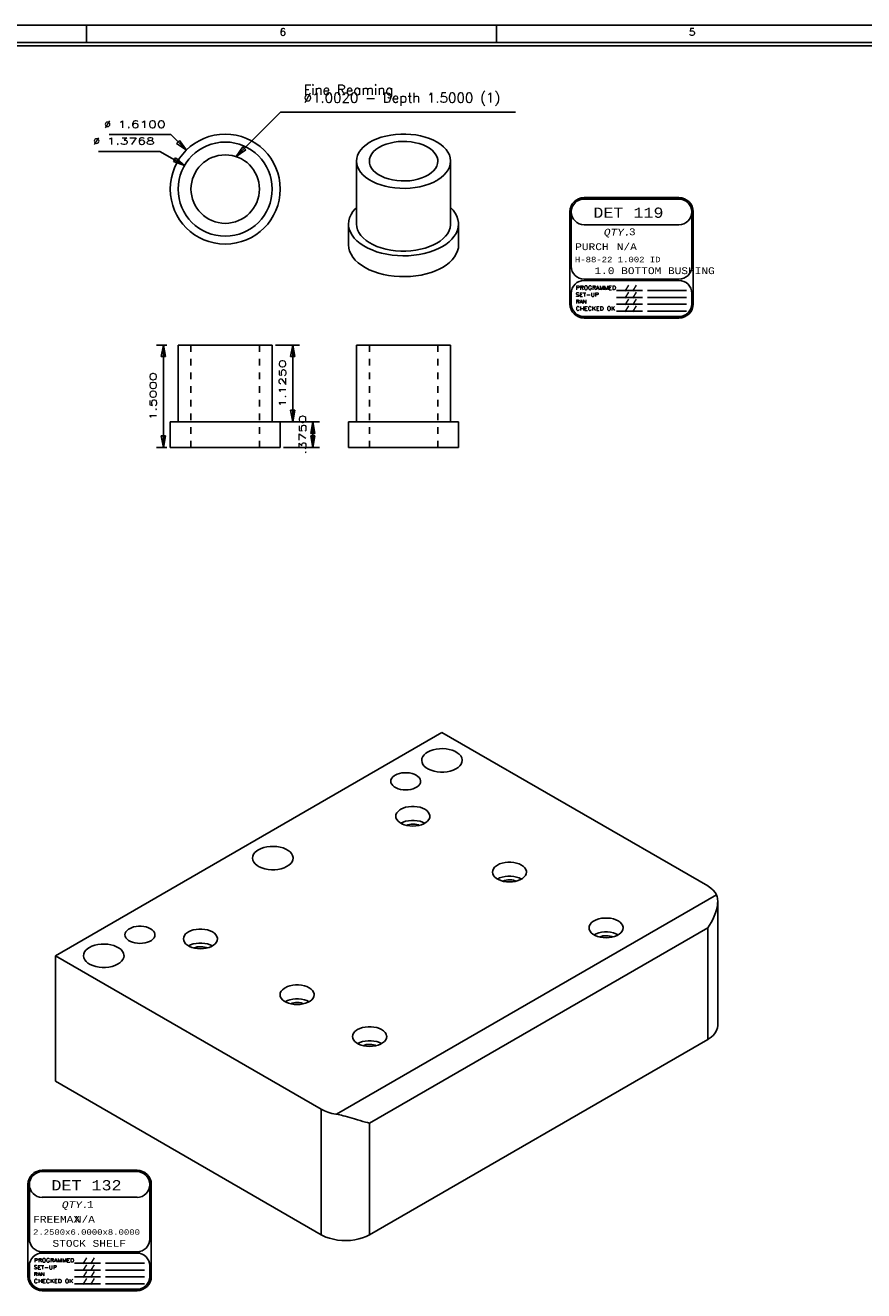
# Model space of a CAD drawing. Header units: inches. Extents: x 3 to 289, y 4 to 291.
# Tile 41 of 256: x 25 to 38, y 70 to 88. Entities that reach past the tile are written whole.
import ezdxf
from ezdxf.enums import TextEntityAlignment as Align

# ---------------------------------------------------------------- set-up
doc = ezdxf.new("R2010")
doc.units = ezdxf.units.IN
doc.header["$LTSCALE"] = 0.5
doc.header["$MEASUREMENT"] = 0
doc.linetypes.add('HIDDEN', pattern=[0.225, 0.15, -0.075])
for name, color, linetype in [('DIE', 7, 'Continuous'), ('MFB', 7, 'Continuous'), ('PLOTVIEW1', 7, 'Continuous')]:
    doc.layers.add(name, color=color, linetype=linetype)
doc.styles.add('VERO0-Simplex', font='simplex_.ttf')
doc.styles.add('VERO2-Courier New', font='cour.ttf')
doc.styles.add('VERO3-RomanS', font='romans__.ttf')
doc.styles.add('VERO5-RomanD', font='romand__.ttf')
doc.styles.add('VERO8-Courier New', font='couri.ttf')

# ---------------------------------------------------------------- blocks, each defined once
blk = doc.blocks.new('ArrowheadClosed')
at = {"color": 0}
for p, q in [((0, 0), (-1, 0.18)), ((-1, 0.18), (-1, -0.18)), ((-1, -0.18), (0, 0))]:
    blk.add_line(p, q, dxfattribs=at)

msp = doc.modelspace()

# ---------------------------------------------------------------- linework, layer by layer
at = {"layer": 'DIE', "color": 9, "linetype": 'Continuous'}
for p, q in [((30.367, 86.804), (30.426, 86.83)), ((30.426, 86.83), (30.489, 86.852)), ((30.489, 86.852), (30.556, 86.87)), ((30.556, 86.87), (30.627, 86.884)), ((30.627, 86.884), (30.699, 86.894)), ((30.699, 86.894), (30.773, 86.899)), ((30.773, 86.899), (30.847, 86.899)), ((30.847, 86.899), (30.921, 86.895)), ((30.921, 86.895), (30.993, 86.886)), ((30.993, 86.886), (31.064, 86.873)), ((31.064, 86.873), (31.131, 86.855)), ((31.131, 86.855), (31.195, 86.833)), ((31.195, 86.833), (31.255, 86.808)), ((30.162, 86.628), (30.189, 86.668)), ((30.189, 86.668), (30.224, 86.706)), ((30.224, 86.706), (30.266, 86.742)), ((30.266, 86.742), (30.313, 86.774)), ((30.313, 86.774), (30.367, 86.804)), ((30.349, 86.609), (30.377, 86.642)), ((30.377, 86.642), (30.411, 86.673)), ((30.411, 86.673), (30.451, 86.701)), ((30.451, 86.701), (30.461, 86.706)), ((30.461, 86.706), (30.508, 86.731)), ((30.508, 86.731), (30.56, 86.751)), ((30.56, 86.751), (30.617, 86.768)), ((30.617, 86.768), (30.676, 86.78)), ((30.676, 86.78), (30.738, 86.788)), ((30.738, 86.788), (30.801, 86.791)), ((30.801, 86.791), (30.865, 86.79)), ((30.865, 86.79), (30.927, 86.784)), ((30.927, 86.784), (30.988, 86.773)), ((30.988, 86.773), (31.045, 86.759)), ((31.045, 86.759), (31.1, 86.74)), ((31.1, 86.74), (31.149, 86.717)), ((31.149, 86.717), (31.194, 86.691)), ((31.194, 86.691), (31.232, 86.662)), ((31.232, 86.662), (31.264, 86.63)), ((31.255, 86.808), (31.309, 86.779)), ((31.309, 86.779), (31.358, 86.746)), ((31.358, 86.746), (31.4, 86.711)), ((31.4, 86.711), (31.436, 86.673)), ((31.436, 86.673), (31.464, 86.634)), ((31.464, 86.634), (31.485, 86.593)), ((30.126, 86.502), (30.13, 86.545)), ((30.126, 86.502), (30.126, 85.583)), ((30.129, 86.465), (30.126, 86.502)), ((30.14, 86.423), (30.129, 86.465)), ((30.13, 86.545), (30.142, 86.587)), ((30.142, 86.587), (30.162, 86.628)), ((30.314, 86.502), (30.318, 86.538)), ((30.317, 86.471), (30.314, 86.502)), ((30.328, 86.435), (30.317, 86.471)), ((30.318, 86.538), (30.33, 86.574)), ((30.33, 86.574), (30.349, 86.609)), ((31.264, 86.63), (31.288, 86.597)), ((31.288, 86.597), (31.305, 86.562)), ((31.312, 86.466), (31.3, 86.43)), ((31.305, 86.562), (31.314, 86.525)), ((31.316, 86.502), (31.312, 86.466)), ((31.314, 86.525), (31.316, 86.502)), ((31.485, 86.593), (31.498, 86.551)), ((31.499, 86.459), (31.487, 86.417)), ((31.498, 86.551), (31.503, 86.508)), ((31.503, 86.502), (31.499, 86.459)), ((31.503, 86.508), (31.503, 86.502)), ((31.503, 85.583), (31.503, 86.502)), ((30.159, 86.382), (30.14, 86.423)), ((30.185, 86.342), (30.159, 86.382)), ((30.219, 86.303), (30.185, 86.342)), ((30.259, 86.267), (30.219, 86.303)), ((30.306, 86.234), (30.259, 86.267)), ((30.346, 86.4), (30.328, 86.435)), ((30.372, 86.366), (30.346, 86.4)), ((30.405, 86.335), (30.372, 86.366)), ((30.445, 86.307), (30.405, 86.335)), ((30.49, 86.282), (30.445, 86.307)), ((30.541, 86.26), (30.49, 86.282)), ((31.132, 86.278), (31.081, 86.257)), ((31.179, 86.303), (31.132, 86.278)), ((31.219, 86.331), (31.179, 86.303)), ((31.253, 86.362), (31.219, 86.331)), ((31.28, 86.395), (31.253, 86.362)), ((31.3, 86.43), (31.28, 86.395)), ((31.406, 86.298), (31.364, 86.262)), ((31.44, 86.336), (31.406, 86.298)), ((31.468, 86.376), (31.44, 86.336)), ((31.487, 86.417), (31.468, 86.376)), ((30.359, 86.204), (30.306, 86.234)), ((30.417, 86.178), (30.359, 86.204)), ((30.48, 86.155), (30.417, 86.178)), ((30.546, 86.136), (30.48, 86.155)), ((30.596, 86.242), (30.541, 86.26)), ((30.616, 86.121), (30.546, 86.136)), ((30.655, 86.228), (30.596, 86.242)), ((30.688, 86.111), (30.616, 86.121)), ((30.716, 86.218), (30.655, 86.228)), ((30.762, 86.106), (30.688, 86.111)), ((30.779, 86.213), (30.716, 86.218)), ((30.836, 86.105), (30.762, 86.106)), ((30.842, 86.213), (30.779, 86.213)), ((30.91, 86.108), (30.836, 86.105)), ((30.905, 86.217), (30.842, 86.213)), ((30.966, 86.226), (30.905, 86.217)), ((30.983, 86.117), (30.91, 86.108)), ((31.025, 86.239), (30.966, 86.226)), ((31.054, 86.129), (30.983, 86.117)), ((31.081, 86.257), (31.025, 86.239)), ((31.122, 86.146), (31.054, 86.129)), ((31.186, 86.167), (31.122, 86.146)), ((31.246, 86.192), (31.186, 86.167)), ((31.302, 86.221), (31.246, 86.192)), ((31.316, 86.23), (31.302, 86.221)), ((31.364, 86.262), (31.316, 86.23)), ((30.026, 85.675), (30.046, 85.72)), ((30.046, 85.72), (30.073, 85.764)), ((30.073, 85.764), (30.108, 85.806)), ((30.108, 85.806), (30.126, 85.824)), ((31.503, 85.824), (31.541, 85.784)), ((31.541, 85.784), (31.572, 85.741)), ((31.572, 85.741), (31.596, 85.697)), ((30.01, 85.583), (30.014, 85.63)), ((30.01, 85.583), (30.01, 85.277)), ((30.011, 85.554), (30.01, 85.583)), ((30.02, 85.508), (30.011, 85.554)), ((30.014, 85.63), (30.026, 85.675)), ((30.126, 85.583), (30.13, 85.541)), ((30.13, 85.541), (30.142, 85.498)), ((31.482, 85.486), (31.497, 85.529)), ((31.497, 85.529), (31.503, 85.571)), ((31.503, 85.571), (31.503, 85.583)), ((31.596, 85.697), (31.611, 85.651)), ((31.616, 85.537), (31.604, 85.491)), ((31.611, 85.651), (31.619, 85.605)), ((31.62, 85.583), (31.616, 85.537)), ((31.619, 85.605), (31.62, 85.583)), ((31.62, 85.277), (31.62, 85.583)), ((30.037, 85.463), (30.02, 85.508)), ((30.062, 85.419), (30.037, 85.463)), ((30.094, 85.376), (30.062, 85.419)), ((30.133, 85.336), (30.094, 85.376)), ((30.142, 85.498), (30.162, 85.457)), ((30.162, 85.457), (30.189, 85.417)), ((30.189, 85.417), (30.224, 85.379)), ((30.224, 85.379), (30.266, 85.344)), ((30.266, 85.344), (30.313, 85.311)), ((31.351, 85.334), (31.394, 85.369)), ((31.394, 85.369), (31.431, 85.406)), ((31.431, 85.406), (31.461, 85.446)), ((31.461, 85.446), (31.482, 85.486)), ((31.522, 85.361), (31.48, 85.322)), ((31.557, 85.403), (31.522, 85.361)), ((31.584, 85.446), (31.557, 85.403)), ((31.604, 85.491), (31.584, 85.446)), ((30.01, 85.277), (30.014, 85.231)), ((30.014, 85.231), (30.026, 85.185)), ((30.026, 85.185), (30.046, 85.14)), ((30.18, 85.298), (30.133, 85.336)), ((30.232, 85.263), (30.18, 85.298)), ((30.29, 85.231), (30.232, 85.263)), ((30.353, 85.203), (30.29, 85.231)), ((30.313, 85.311), (30.367, 85.282)), ((30.421, 85.178), (30.353, 85.203)), ((30.367, 85.282), (30.426, 85.255)), ((30.493, 85.157), (30.421, 85.178)), ((30.426, 85.255), (30.489, 85.233)), ((30.489, 85.233), (30.556, 85.215)), ((30.568, 85.141), (30.493, 85.157)), ((30.556, 85.215), (30.627, 85.201)), ((30.627, 85.201), (30.699, 85.192)), ((30.699, 85.192), (30.773, 85.187)), ((30.773, 85.187), (30.847, 85.186)), ((30.847, 85.186), (30.921, 85.191)), ((30.921, 85.191), (30.993, 85.2)), ((30.993, 85.2), (31.064, 85.213)), ((31.118, 85.153), (31.043, 85.138)), ((31.064, 85.213), (31.131, 85.23)), ((31.191, 85.173), (31.118, 85.153)), ((31.131, 85.23), (31.195, 85.252)), ((31.26, 85.196), (31.191, 85.173)), ((31.195, 85.252), (31.255, 85.278)), ((31.255, 85.278), (31.302, 85.302)), ((31.325, 85.224), (31.26, 85.196)), ((31.302, 85.302), (31.351, 85.334)), ((31.384, 85.255), (31.325, 85.224)), ((31.432, 85.285), (31.384, 85.255)), ((31.48, 85.322), (31.432, 85.285)), ((31.587, 85.146), (31.606, 85.191)), ((31.606, 85.191), (31.617, 85.237)), ((31.617, 85.237), (31.62, 85.277)), ((30.046, 85.14), (30.073, 85.097)), ((30.073, 85.097), (30.108, 85.055)), ((30.108, 85.055), (30.15, 85.015)), ((30.15, 85.015), (30.198, 84.979)), ((30.198, 84.979), (30.253, 84.945)), ((30.646, 85.129), (30.568, 85.141)), ((30.725, 85.122), (30.646, 85.129)), ((30.805, 85.119), (30.725, 85.122)), ((30.885, 85.12), (30.805, 85.119)), ((30.965, 85.127), (30.885, 85.12)), ((31.043, 85.138), (30.965, 85.127)), ((31.384, 84.949), (31.438, 84.983)), ((31.438, 84.983), (31.486, 85.02)), ((31.486, 85.02), (31.527, 85.06)), ((31.527, 85.06), (31.56, 85.102)), ((31.56, 85.102), (31.587, 85.146)), ((30.253, 84.945), (30.313, 84.914)), ((30.313, 84.914), (30.378, 84.887)), ((30.378, 84.887), (30.447, 84.864)), ((30.447, 84.864), (30.52, 84.845)), ((30.52, 84.845), (30.596, 84.83)), ((30.596, 84.83), (30.675, 84.82)), ((30.675, 84.82), (30.754, 84.814)), ((30.754, 84.814), (30.834, 84.813)), ((30.834, 84.813), (30.914, 84.816)), ((30.914, 84.816), (30.993, 84.824)), ((30.993, 84.824), (31.071, 84.837)), ((31.071, 84.837), (31.145, 84.853)), ((31.145, 84.853), (31.217, 84.875)), ((31.217, 84.875), (31.284, 84.9)), ((31.284, 84.9), (31.347, 84.929)), ((31.347, 84.929), (31.384, 84.949)), ((27.516, 83.813), (27.516, 82.688)), ((28.893, 83.813), (27.516, 83.813)), ((28.893, 82.688), (28.893, 83.813)), ((31.503, 83.813), (30.126, 83.813)), ((30.126, 83.813), (30.126, 82.688)), ((31.503, 82.688), (31.503, 83.813)), ((27.4, 82.688), (27.4, 82.313)), ((29.01, 82.688), (27.4, 82.688)), ((29.01, 82.313), (29.01, 82.688)), ((31.62, 82.688), (30.01, 82.688)), ((30.01, 82.688), (30.01, 82.313)), ((31.62, 82.313), (31.62, 82.688)), ((27.4, 82.313), (29.01, 82.313)), ((30.01, 82.313), (31.62, 82.313)), ((25.72, 74.879), (31.377, 78.145)), ((31.377, 78.145), (35.266, 75.9)), ((31.08, 77.737), (31.084, 77.765)), ((31.084, 77.765), (31.096, 77.792)), ((31.096, 77.792), (31.115, 77.818)), ((31.115, 77.818), (31.141, 77.841)), ((31.141, 77.841), (31.167, 77.858)), ((31.167, 77.858), (31.204, 77.876)), ((31.204, 77.876), (31.246, 77.891)), ((31.246, 77.891), (31.291, 77.901)), ((31.291, 77.901), (31.339, 77.907)), ((31.339, 77.907), (31.387, 77.908)), ((31.387, 77.908), (31.436, 77.905)), ((31.436, 77.905), (31.482, 77.897)), ((31.482, 77.897), (31.526, 77.885)), ((31.526, 77.885), (31.566, 77.869)), ((31.566, 77.869), (31.601, 77.849)), ((31.601, 77.849), (31.63, 77.826)), ((31.63, 77.826), (31.652, 77.801)), ((31.652, 77.801), (31.666, 77.774)), ((31.666, 77.774), (31.673, 77.747)), ((31.08, 77.733), (31.08, 77.737)), ((31.085, 77.705), (31.08, 77.733)), ((31.098, 77.678), (31.085, 77.705)), ((31.118, 77.652), (31.098, 77.678)), ((31.145, 77.629), (31.118, 77.652)), ((31.179, 77.609), (31.145, 77.629)), ((31.218, 77.592), (31.179, 77.609)), ((31.261, 77.579), (31.218, 77.592)), ((31.307, 77.57), (31.261, 77.579)), ((31.355, 77.566), (31.307, 77.57)), ((31.404, 77.566), (31.355, 77.566)), ((31.452, 77.571), (31.404, 77.566)), ((31.498, 77.58), (31.452, 77.571)), ((31.541, 77.594), (31.498, 77.58)), ((31.579, 77.611), (31.541, 77.594)), ((31.612, 77.632), (31.579, 77.611)), ((31.638, 77.656), (31.612, 77.632)), ((31.658, 77.681), (31.638, 77.656)), ((31.669, 77.709), (31.658, 77.681)), ((31.673, 77.737), (31.669, 77.709)), ((31.673, 77.747), (31.673, 77.737)), ((30.628, 77.431), (30.631, 77.452)), ((30.631, 77.409), (30.628, 77.431)), ((30.631, 77.452), (30.641, 77.474)), ((30.641, 77.387), (30.631, 77.409)), ((30.641, 77.474), (30.657, 77.494)), ((30.657, 77.367), (30.641, 77.387)), ((30.657, 77.494), (30.679, 77.512)), ((30.679, 77.512), (30.692, 77.52)), ((30.692, 77.52), (30.721, 77.534)), ((30.721, 77.534), (30.754, 77.545)), ((30.754, 77.545), (30.79, 77.553)), ((30.79, 77.553), (30.827, 77.556)), ((30.827, 77.556), (30.865, 77.556)), ((30.865, 77.556), (30.903, 77.553)), ((30.903, 77.553), (30.939, 77.545)), ((30.939, 77.545), (30.972, 77.534)), ((30.972, 77.534), (31.001, 77.52)), ((31.001, 77.52), (31.025, 77.503)), ((31.025, 77.503), (31.045, 77.484)), ((31.052, 77.387), (31.036, 77.367)), ((31.045, 77.484), (31.058, 77.463)), ((31.062, 77.409), (31.052, 77.387)), ((31.058, 77.463), (31.064, 77.442)), ((31.065, 77.431), (31.062, 77.409)), ((31.064, 77.442), (31.065, 77.431)), ((30.679, 77.349), (30.657, 77.367)), ((30.706, 77.334), (30.679, 77.349)), ((30.737, 77.321), (30.706, 77.334)), ((30.771, 77.312), (30.737, 77.321)), ((30.808, 77.306), (30.771, 77.312)), ((30.846, 77.304), (30.808, 77.306)), ((30.884, 77.306), (30.846, 77.304)), ((30.921, 77.312), (30.884, 77.306)), ((30.956, 77.321), (30.921, 77.312)), ((30.987, 77.334), (30.956, 77.321)), ((31.014, 77.349), (30.987, 77.334)), ((31.036, 77.367), (31.014, 77.349)), ((30.734, 76.991), (30.759, 77.012)), ((30.759, 77.012), (30.774, 77.021)), ((30.774, 77.021), (30.807, 77.037)), ((30.807, 77.037), (30.845, 77.05)), ((30.845, 77.05), (30.886, 77.059)), ((30.886, 77.059), (30.929, 77.063)), ((30.929, 77.063), (30.972, 77.063)), ((30.972, 77.063), (31.015, 77.059)), ((31.015, 77.059), (31.056, 77.05)), ((31.056, 77.05), (31.094, 77.037)), ((31.094, 77.037), (31.127, 77.021)), ((31.127, 77.021), (31.155, 77.002)), ((30.701, 76.919), (30.704, 76.944)), ((30.704, 76.894), (30.701, 76.919)), ((30.704, 76.944), (30.716, 76.969)), ((30.716, 76.87), (30.704, 76.894)), ((30.716, 76.969), (30.734, 76.991)), ((30.734, 76.847), (30.716, 76.87)), ((30.759, 76.826), (30.734, 76.847)), ((30.79, 76.809), (30.759, 76.826)), ((30.807, 76.833), (30.774, 76.817)), ((30.845, 76.846), (30.807, 76.833)), ((30.886, 76.854), (30.845, 76.846)), ((30.929, 76.859), (30.886, 76.854)), ((30.972, 76.859), (30.929, 76.859)), ((31.015, 76.854), (30.972, 76.859)), ((31.056, 76.846), (31.015, 76.854)), ((31.094, 76.833), (31.056, 76.846)), ((31.127, 76.817), (31.094, 76.833)), ((31.142, 76.826), (31.111, 76.809)), ((31.167, 76.847), (31.142, 76.826)), ((31.155, 77.002), (31.177, 76.98)), ((31.185, 76.87), (31.167, 76.847)), ((31.177, 76.98), (31.192, 76.957)), ((31.197, 76.894), (31.185, 76.87)), ((31.192, 76.957), (31.2, 76.932)), ((31.201, 76.919), (31.197, 76.894)), ((31.2, 76.932), (31.201, 76.919)), ((30.826, 76.794), (30.79, 76.809)), ((30.865, 76.784), (30.826, 76.794)), ((30.854, 76.786), (30.877, 76.795)), ((30.907, 76.777), (30.865, 76.784)), ((30.877, 76.795), (30.902, 76.801)), ((30.902, 76.801), (30.928, 76.804)), ((30.951, 76.775), (30.907, 76.777)), ((30.928, 76.804), (30.956, 76.805)), ((30.994, 76.777), (30.951, 76.775)), ((30.956, 76.805), (30.983, 76.803)), ((30.983, 76.803), (31.009, 76.799)), ((31.036, 76.784), (30.994, 76.777)), ((31.009, 76.799), (31.033, 76.792)), ((31.033, 76.792), (31.047, 76.786)), ((31.076, 76.794), (31.036, 76.784)), ((31.111, 76.809), (31.076, 76.794)), ((28.729, 76.447), (28.771, 76.462)), ((28.771, 76.462), (28.816, 76.472)), ((28.816, 76.472), (28.864, 76.478)), ((28.864, 76.478), (28.912, 76.479)), ((28.912, 76.479), (28.961, 76.476)), ((28.961, 76.476), (29.007, 76.468)), ((29.007, 76.468), (29.051, 76.456)), ((29.051, 76.456), (29.091, 76.44)), ((28.605, 76.308), (28.609, 76.336)), ((28.605, 76.304), (28.605, 76.308)), ((28.61, 76.276), (28.605, 76.304)), ((28.609, 76.336), (28.621, 76.363)), ((28.623, 76.249), (28.61, 76.276)), ((28.621, 76.363), (28.64, 76.389)), ((28.64, 76.389), (28.667, 76.412)), ((28.667, 76.412), (28.692, 76.429)), ((28.692, 76.429), (28.729, 76.447)), ((29.091, 76.44), (29.126, 76.42)), ((29.126, 76.42), (29.155, 76.397)), ((29.155, 76.397), (29.177, 76.372)), ((29.177, 76.372), (29.191, 76.346)), ((29.195, 76.28), (29.183, 76.253)), ((29.191, 76.346), (29.198, 76.318)), ((29.199, 76.308), (29.195, 76.28)), ((29.198, 76.318), (29.199, 76.308)), ((28.643, 76.224), (28.623, 76.249)), ((28.671, 76.2), (28.643, 76.224)), ((28.704, 76.18), (28.671, 76.2)), ((28.743, 76.163), (28.704, 76.18)), ((28.786, 76.15), (28.743, 76.163)), ((28.832, 76.141), (28.786, 76.15)), ((28.881, 76.137), (28.832, 76.141)), ((28.929, 76.137), (28.881, 76.137)), ((28.977, 76.142), (28.929, 76.137)), ((29.023, 76.151), (28.977, 76.142)), ((29.066, 76.165), (29.023, 76.151)), ((29.104, 76.182), (29.066, 76.165)), ((29.137, 76.203), (29.104, 76.182)), ((29.163, 76.227), (29.137, 76.203)), ((29.183, 76.253), (29.163, 76.227)), ((32.115, 76.103), (32.119, 76.128)), ((32.119, 76.078), (32.115, 76.103)), ((32.119, 76.128), (32.13, 76.152)), ((32.13, 76.152), (32.148, 76.175)), ((32.148, 76.175), (32.173, 76.195)), ((32.173, 76.195), (32.188, 76.205)), ((32.188, 76.205), (32.221, 76.221)), ((32.221, 76.221), (32.259, 76.234)), ((32.259, 76.234), (32.3, 76.242)), ((32.3, 76.242), (32.343, 76.246)), ((32.343, 76.246), (32.387, 76.246)), ((32.387, 76.246), (32.429, 76.242)), ((32.429, 76.242), (32.47, 76.234)), ((32.47, 76.234), (32.508, 76.221)), ((32.508, 76.221), (32.542, 76.205)), ((32.542, 76.205), (32.57, 76.185)), ((32.57, 76.185), (32.591, 76.164)), ((32.591, 76.164), (32.606, 76.14)), ((32.606, 76.14), (32.614, 76.115)), ((32.615, 76.103), (32.611, 76.078)), ((32.614, 76.115), (32.615, 76.103)), ((32.13, 76.053), (32.119, 76.078)), ((32.148, 76.031), (32.13, 76.053)), ((32.173, 76.01), (32.148, 76.031)), ((32.204, 75.992), (32.173, 76.01)), ((32.221, 76.017), (32.188, 76.001)), ((32.24, 75.978), (32.204, 75.992)), ((32.259, 76.029), (32.221, 76.017)), ((32.279, 75.967), (32.24, 75.978)), ((32.3, 76.038), (32.259, 76.029)), ((32.268, 75.97), (32.291, 75.978)), ((32.321, 75.961), (32.279, 75.967)), ((32.291, 75.978), (32.316, 75.984)), ((32.343, 76.042), (32.3, 76.038)), ((32.316, 75.984), (32.343, 75.988)), ((32.365, 75.958), (32.321, 75.961)), ((32.387, 76.042), (32.343, 76.042)), ((32.343, 75.988), (32.37, 75.989)), ((32.408, 75.961), (32.365, 75.958)), ((32.37, 75.989), (32.397, 75.987)), ((32.429, 76.038), (32.387, 76.042)), ((32.397, 75.987), (32.423, 75.982)), ((32.45, 75.967), (32.408, 75.961)), ((32.423, 75.982), (32.447, 75.975)), ((32.47, 76.029), (32.429, 76.038)), ((32.447, 75.975), (32.461, 75.97)), ((32.49, 75.978), (32.45, 75.967)), ((32.508, 76.017), (32.47, 76.029)), ((32.525, 75.992), (32.49, 75.978)), ((32.542, 76.001), (32.508, 76.017)), ((32.556, 76.01), (32.525, 75.992)), ((32.581, 76.031), (32.556, 76.01)), ((32.6, 76.053), (32.581, 76.031)), ((32.611, 76.078), (32.6, 76.053)), ((35.272, 75.896), (35.266, 75.9)), ((35.313, 75.868), (35.272, 75.896)), ((35.347, 75.838), (35.313, 75.868)), ((35.375, 75.805), (35.347, 75.838)), ((35.395, 75.77), (35.375, 75.805)), ((35.395, 75.77), (35.401, 75.755)), ((35.401, 75.755), (35.406, 75.738)), ((35.406, 75.738), (35.409, 75.72)), ((35.409, 75.72), (35.411, 75.701)), ((35.394, 75.552), (35.38, 75.505)), ((35.402, 75.585), (35.394, 75.552)), ((35.408, 75.618), (35.402, 75.585)), ((35.411, 75.65), (35.408, 75.618)), ((35.411, 75.701), (35.412, 75.681)), ((35.412, 75.677), (35.411, 75.65)), ((35.412, 75.681), (35.412, 75.677)), ((35.412, 73.858), (35.412, 75.677)), ((33.544, 75.336), (33.562, 75.358)), ((33.562, 75.358), (33.587, 75.379)), ((33.587, 75.379), (33.602, 75.388)), ((33.602, 75.388), (33.636, 75.404)), ((33.636, 75.404), (33.673, 75.417)), ((33.673, 75.417), (33.714, 75.426)), ((33.714, 75.426), (33.757, 75.43)), ((33.757, 75.43), (33.801, 75.43)), ((33.801, 75.43), (33.844, 75.426)), ((33.844, 75.426), (33.885, 75.417)), ((33.885, 75.417), (33.922, 75.404)), ((33.922, 75.404), (33.956, 75.388)), ((33.956, 75.388), (33.984, 75.369)), ((33.984, 75.369), (34.006, 75.347)), ((34.006, 75.347), (34.02, 75.324)), ((35.315, 75.364), (35.292, 75.326)), ((35.34, 75.41), (35.315, 75.364)), ((35.361, 75.457), (35.34, 75.41)), ((35.38, 75.505), (35.361, 75.457)), ((26.738, 75.185), (26.742, 75.207)), ((26.742, 75.163), (26.738, 75.185)), ((26.742, 75.207), (26.752, 75.228)), ((26.752, 75.142), (26.742, 75.163)), ((26.752, 75.228), (26.768, 75.248)), ((26.768, 75.248), (26.79, 75.266)), ((26.79, 75.266), (26.803, 75.274)), ((26.803, 75.274), (26.832, 75.289)), ((26.832, 75.289), (26.865, 75.3)), ((26.865, 75.3), (26.901, 75.307)), ((26.901, 75.307), (26.938, 75.311)), ((26.938, 75.311), (26.976, 75.311)), ((26.976, 75.311), (27.014, 75.307)), ((27.014, 75.307), (27.05, 75.3)), ((27.05, 75.3), (27.083, 75.289)), ((27.083, 75.289), (27.112, 75.274)), ((27.112, 75.274), (27.136, 75.258)), ((27.136, 75.258), (27.155, 75.239)), ((27.155, 75.239), (27.168, 75.218)), ((27.173, 75.163), (27.163, 75.142)), ((27.168, 75.218), (27.175, 75.196)), ((27.176, 75.185), (27.173, 75.163)), ((27.175, 75.196), (27.176, 75.185)), ((27.597, 75.15), (27.608, 75.174)), ((27.608, 75.174), (27.626, 75.197)), ((27.626, 75.197), (27.651, 75.218)), ((27.651, 75.218), (27.666, 75.227)), ((27.666, 75.227), (27.699, 75.243)), ((27.699, 75.243), (27.737, 75.256)), ((27.737, 75.256), (27.778, 75.264)), ((27.778, 75.264), (27.821, 75.269)), ((27.821, 75.269), (27.865, 75.269)), ((27.865, 75.269), (27.908, 75.264)), ((27.908, 75.264), (27.948, 75.256)), ((27.948, 75.256), (27.986, 75.243)), ((27.986, 75.243), (28.02, 75.227)), ((28.02, 75.227), (28.048, 75.208)), ((28.048, 75.208), (28.069, 75.186)), ((28.069, 75.186), (28.084, 75.162)), ((28.084, 75.162), (28.092, 75.138)), ((33.529, 75.286), (33.533, 75.311)), ((33.533, 75.261), (33.529, 75.286)), ((33.533, 75.311), (33.544, 75.336)), ((33.544, 75.237), (33.533, 75.261)), ((33.562, 75.214), (33.544, 75.237)), ((33.587, 75.193), (33.562, 75.214)), ((33.618, 75.176), (33.587, 75.193)), ((33.636, 75.2), (33.602, 75.184)), ((33.654, 75.161), (33.618, 75.176)), ((33.673, 75.213), (33.636, 75.2)), ((33.693, 75.151), (33.654, 75.161)), ((33.714, 75.222), (33.673, 75.213)), ((33.683, 75.153), (33.705, 75.162)), ((33.705, 75.162), (33.73, 75.168)), ((33.757, 75.226), (33.714, 75.222)), ((33.73, 75.168), (33.757, 75.171)), ((33.801, 75.226), (33.757, 75.226)), ((33.757, 75.171), (33.784, 75.172)), ((33.784, 75.172), (33.811, 75.17)), ((33.844, 75.222), (33.801, 75.226)), ((33.811, 75.17), (33.837, 75.166)), ((33.837, 75.166), (33.862, 75.159)), ((33.885, 75.213), (33.844, 75.222)), ((33.862, 75.159), (33.875, 75.153)), ((33.904, 75.161), (33.864, 75.151)), ((33.922, 75.2), (33.885, 75.213)), ((33.94, 75.176), (33.904, 75.161)), ((33.956, 75.184), (33.922, 75.2)), ((33.971, 75.193), (33.94, 75.176)), ((33.995, 75.214), (33.971, 75.193)), ((34.014, 75.237), (33.995, 75.214)), ((34.025, 75.261), (34.014, 75.237)), ((34.02, 75.324), (34.028, 75.299)), ((34.029, 75.286), (34.025, 75.261)), ((34.028, 75.299), (34.029, 75.286)), ((35.292, 75.326), (35.266, 75.288)), ((35.266, 75.288), (35.266, 75.287)), ((26.165, 74.96), (26.192, 74.984)), ((26.192, 74.984), (26.217, 75)), ((26.217, 75), (26.254, 75.018)), ((26.254, 75.018), (26.296, 75.033)), ((26.296, 75.033), (26.341, 75.043)), ((26.341, 75.043), (26.389, 75.049)), ((26.389, 75.049), (26.437, 75.05)), ((26.437, 75.05), (26.486, 75.047)), ((26.486, 75.047), (26.533, 75.039)), ((26.533, 75.039), (26.576, 75.027)), ((26.576, 75.027), (26.616, 75.011)), ((26.616, 75.011), (26.651, 74.991)), ((26.651, 74.991), (26.68, 74.969)), ((26.768, 75.122), (26.752, 75.142)), ((26.79, 75.104), (26.768, 75.122)), ((26.817, 75.088), (26.79, 75.104)), ((26.848, 75.076), (26.817, 75.088)), ((26.882, 75.066), (26.848, 75.076)), ((26.919, 75.061), (26.882, 75.066)), ((26.957, 75.059), (26.919, 75.061)), ((26.995, 75.061), (26.957, 75.059)), ((27.032, 75.066), (26.995, 75.061)), ((27.067, 75.076), (27.032, 75.066)), ((27.098, 75.088), (27.067, 75.076)), ((27.125, 75.104), (27.098, 75.088)), ((27.147, 75.122), (27.125, 75.104)), ((27.163, 75.142), (27.147, 75.122)), ((27.593, 75.125), (27.597, 75.15)), ((27.597, 75.1), (27.593, 75.125)), ((27.608, 75.076), (27.597, 75.1)), ((27.626, 75.053), (27.608, 75.076)), ((27.651, 75.032), (27.626, 75.053)), ((27.682, 75.014), (27.651, 75.032)), ((27.699, 75.039), (27.666, 75.023)), ((27.718, 75), (27.682, 75.014)), ((27.737, 75.052), (27.699, 75.039)), ((27.757, 74.989), (27.718, 75)), ((27.778, 75.06), (27.737, 75.052)), ((27.746, 74.992), (27.769, 75)), ((27.799, 74.983), (27.757, 74.989)), ((27.769, 75), (27.794, 75.007)), ((27.821, 75.065), (27.778, 75.06)), ((27.794, 75.007), (27.821, 75.01)), ((27.843, 74.981), (27.799, 74.983)), ((27.865, 75.065), (27.821, 75.065)), ((27.821, 75.01), (27.848, 75.011)), ((27.886, 74.983), (27.843, 74.981)), ((27.848, 75.011), (27.875, 75.009)), ((27.908, 75.06), (27.865, 75.065)), ((27.875, 75.009), (27.901, 75.005)), ((27.928, 74.989), (27.886, 74.983)), ((27.901, 75.005), (27.925, 74.997)), ((27.948, 75.052), (27.908, 75.06)), ((27.925, 74.997), (27.939, 74.992)), ((27.968, 75), (27.928, 74.989)), ((27.986, 75.039), (27.948, 75.052)), ((28.004, 75.014), (27.968, 75)), ((28.02, 75.023), (27.986, 75.039)), ((28.034, 75.032), (28.004, 75.014)), ((28.059, 75.053), (28.034, 75.032)), ((28.078, 75.076), (28.059, 75.053)), ((28.089, 75.1), (28.078, 75.076)), ((28.093, 75.125), (28.089, 75.1)), ((28.092, 75.138), (28.093, 75.125)), ((33.736, 75.144), (33.693, 75.151)), ((33.779, 75.142), (33.736, 75.144)), ((33.822, 75.144), (33.779, 75.142)), ((33.864, 75.151), (33.822, 75.144)), ((29.609, 72.634), (25.72, 74.879)), ((25.72, 74.879), (25.72, 73.042)), ((26.13, 74.879), (26.134, 74.907)), ((26.13, 74.875), (26.13, 74.879)), ((26.135, 74.847), (26.13, 74.875)), ((26.134, 74.907), (26.146, 74.934)), ((26.148, 74.82), (26.135, 74.847)), ((26.146, 74.934), (26.165, 74.96)), ((26.168, 74.795), (26.148, 74.82)), ((26.196, 74.771), (26.168, 74.795)), ((26.688, 74.798), (26.662, 74.774)), ((26.68, 74.969), (26.702, 74.943)), ((26.708, 74.824), (26.688, 74.798)), ((26.702, 74.943), (26.716, 74.917)), ((26.72, 74.851), (26.708, 74.824)), ((26.716, 74.917), (26.723, 74.889)), ((26.724, 74.879), (26.72, 74.851)), ((26.723, 74.889), (26.724, 74.879)), ((26.229, 74.751), (26.196, 74.771)), ((26.268, 74.734), (26.229, 74.751)), ((26.311, 74.721), (26.268, 74.734)), ((26.358, 74.712), (26.311, 74.721)), ((26.406, 74.708), (26.358, 74.712)), ((26.454, 74.708), (26.406, 74.708)), ((26.502, 74.713), (26.454, 74.708)), ((26.548, 74.723), (26.502, 74.713)), ((26.591, 74.736), (26.548, 74.723)), ((26.629, 74.754), (26.591, 74.736)), ((26.662, 74.774), (26.629, 74.754)), ((29.08, 74.411), (29.114, 74.427)), ((29.114, 74.427), (29.151, 74.439)), ((29.151, 74.439), (29.192, 74.448)), ((29.192, 74.448), (29.235, 74.452)), ((29.235, 74.452), (29.279, 74.452)), ((29.279, 74.452), (29.322, 74.448)), ((29.322, 74.448), (29.363, 74.439)), ((29.363, 74.439), (29.4, 74.427)), ((29.4, 74.427), (29.434, 74.411)), ((29.007, 74.308), (29.011, 74.334)), ((29.011, 74.283), (29.007, 74.308)), ((29.011, 74.334), (29.022, 74.358)), ((29.022, 74.259), (29.011, 74.283)), ((29.022, 74.358), (29.041, 74.381)), ((29.041, 74.236), (29.022, 74.259)), ((29.041, 74.381), (29.066, 74.401)), ((29.066, 74.216), (29.041, 74.236)), ((29.066, 74.401), (29.08, 74.411)), ((29.151, 74.235), (29.114, 74.223)), ((29.192, 74.244), (29.151, 74.235)), ((29.235, 74.248), (29.192, 74.244)), ((29.279, 74.248), (29.235, 74.248)), ((29.322, 74.244), (29.279, 74.248)), ((29.363, 74.235), (29.322, 74.244)), ((29.4, 74.223), (29.363, 74.235)), ((29.434, 74.411), (29.462, 74.391)), ((29.474, 74.236), (29.449, 74.216)), ((29.462, 74.391), (29.484, 74.369)), ((29.492, 74.259), (29.474, 74.236)), ((29.484, 74.369), (29.499, 74.346)), ((29.503, 74.283), (29.492, 74.259)), ((29.499, 74.346), (29.506, 74.321)), ((29.507, 74.308), (29.503, 74.283)), ((29.506, 74.321), (29.507, 74.308)), ((29.096, 74.198), (29.066, 74.216)), ((29.114, 74.223), (29.08, 74.206)), ((29.132, 74.183), (29.096, 74.198)), ((29.172, 74.173), (29.132, 74.183)), ((29.161, 74.175), (29.183, 74.184)), ((29.214, 74.166), (29.172, 74.173)), ((29.183, 74.184), (29.208, 74.19)), ((29.208, 74.19), (29.235, 74.194)), ((29.257, 74.164), (29.214, 74.166)), ((29.235, 74.194), (29.262, 74.195)), ((29.3, 74.166), (29.257, 74.164)), ((29.262, 74.195), (29.289, 74.193)), ((29.289, 74.193), (29.315, 74.188)), ((29.343, 74.173), (29.3, 74.166)), ((29.315, 74.188), (29.34, 74.181)), ((29.34, 74.181), (29.354, 74.175)), ((29.382, 74.183), (29.343, 74.173)), ((29.418, 74.198), (29.382, 74.183)), ((29.434, 74.206), (29.4, 74.223)), ((29.449, 74.216), (29.418, 74.198)), ((30.068, 73.696), (30.072, 73.721)), ((30.072, 73.671), (30.068, 73.696)), ((30.072, 73.721), (30.083, 73.745)), ((30.083, 73.745), (30.101, 73.768)), ((30.101, 73.768), (30.126, 73.789)), ((30.126, 73.789), (30.141, 73.798)), ((30.141, 73.798), (30.174, 73.814)), ((30.174, 73.814), (30.212, 73.827)), ((30.212, 73.827), (30.253, 73.836)), ((30.253, 73.836), (30.296, 73.84)), ((30.296, 73.84), (30.339, 73.84)), ((30.339, 73.84), (30.382, 73.836)), ((30.382, 73.836), (30.423, 73.827)), ((30.423, 73.827), (30.461, 73.814)), ((30.461, 73.814), (30.494, 73.798)), ((30.494, 73.798), (30.522, 73.779)), ((30.522, 73.779), (30.544, 73.757)), ((30.544, 73.757), (30.559, 73.733)), ((30.559, 73.733), (30.567, 73.709)), ((30.568, 73.696), (30.564, 73.671)), ((30.567, 73.709), (30.568, 73.696)), ((35.315, 73.688), (35.275, 73.66)), ((35.349, 73.718), (35.315, 73.688)), ((35.377, 73.751), (35.349, 73.718)), ((35.396, 73.786), (35.377, 73.751)), ((35.408, 73.822), (35.396, 73.786)), ((35.412, 73.858), (35.408, 73.822)), ((30.083, 73.647), (30.072, 73.671)), ((30.101, 73.624), (30.083, 73.647)), ((30.126, 73.603), (30.101, 73.624)), ((30.157, 73.586), (30.126, 73.603)), ((30.174, 73.61), (30.141, 73.594)), ((30.193, 73.571), (30.157, 73.586)), ((30.212, 73.623), (30.174, 73.61)), ((30.232, 73.56), (30.193, 73.571)), ((30.253, 73.631), (30.212, 73.623)), ((30.221, 73.563), (30.244, 73.572)), ((30.274, 73.554), (30.232, 73.56)), ((30.244, 73.572), (30.269, 73.578)), ((30.296, 73.636), (30.253, 73.631)), ((30.269, 73.578), (30.296, 73.581)), ((30.318, 73.552), (30.274, 73.554)), ((30.339, 73.636), (30.296, 73.636)), ((30.296, 73.581), (30.323, 73.582)), ((30.316, 70.797), (35.266, 73.654)), ((30.361, 73.554), (30.318, 73.552)), ((30.323, 73.582), (30.35, 73.58)), ((30.382, 73.631), (30.339, 73.636)), ((30.35, 73.58), (30.376, 73.576)), ((30.403, 73.56), (30.361, 73.554)), ((30.376, 73.576), (30.4, 73.569)), ((30.423, 73.623), (30.382, 73.631)), ((30.4, 73.569), (30.414, 73.563)), ((30.443, 73.571), (30.403, 73.56)), ((30.461, 73.61), (30.423, 73.623)), ((30.478, 73.586), (30.443, 73.571)), ((30.494, 73.594), (30.461, 73.61)), ((30.509, 73.603), (30.478, 73.586)), ((30.534, 73.624), (30.509, 73.603)), ((30.553, 73.647), (30.534, 73.624)), ((30.564, 73.671), (30.553, 73.647)), ((35.275, 73.66), (35.266, 73.654)), ((25.72, 73.042), (29.609, 70.797)), ((29.609, 72.634), (29.656, 72.61)), ((29.656, 72.61), (29.709, 72.589)), ((29.709, 72.589), (29.765, 72.573)), ((29.765, 72.573), (29.825, 72.56)), ((29.825, 72.56), (29.833, 72.559)), ((29.858, 72.555), (29.833, 72.559)), ((29.883, 72.55), (29.858, 72.555)), ((29.908, 72.544), (29.883, 72.55)), ((29.933, 72.538), (29.908, 72.544)), ((29.958, 72.532), (29.933, 72.538)), ((29.994, 72.522), (29.958, 72.532)), ((30.029, 72.512), (29.994, 72.522)), ((30.063, 72.502), (30.029, 72.512)), ((30.096, 72.493), (30.063, 72.502)), ((30.14, 72.479), (30.096, 72.493)), ((30.182, 72.467), (30.14, 72.479)), ((30.221, 72.455), (30.182, 72.467)), ((30.258, 72.445), (30.221, 72.455)), ((30.288, 72.437), (30.258, 72.445)), ((30.315, 72.43), (30.288, 72.437)), ((30.316, 72.43), (30.315, 72.43)), ((29.628, 70.786), (29.609, 70.797)), ((29.677, 70.763), (29.628, 70.786)), ((29.732, 70.745), (29.677, 70.763)), ((29.789, 70.73), (29.732, 70.745)), ((29.85, 70.719), (29.789, 70.73)), ((29.912, 70.713), (29.85, 70.719)), ((29.976, 70.712), (29.912, 70.713)), ((30.039, 70.715), (29.976, 70.712)), ((30.1, 70.723), (30.039, 70.715)), ((30.16, 70.735), (30.1, 70.723)), ((30.216, 70.752), (30.16, 70.735)), ((30.269, 70.772), (30.216, 70.752)), ((30.316, 70.797), (30.269, 70.772))]:
    msp.add_line(p, q, dxfattribs=at)
at = {"layer": 'DIE', "color": 56, "linetype": 'Continuous'}
for p, q in [((27.35, 83.813), (27.2, 83.813)), ((27.3, 82.313), (27.3, 83.813)), ((27.35, 82.313), (27.2, 82.313))]:
    msp.add_line(p, q, dxfattribs=at)
at = {"layer": 'DIE', "color": 254, "linetype": 'HIDDEN'}
for p, q in [((27.704, 83.813), (27.704, 82.313)), ((28.706, 82.313), (28.706, 83.813)), ((30.314, 83.813), (30.314, 82.313)), ((31.316, 82.313), (31.316, 83.813))]:
    msp.add_line(p, q, dxfattribs=at)
at = {"layer": 'DIE', "color": 4, "linetype": 'Continuous'}
for p, q in [((29.833, 72.559), (35.395, 75.77)), ((35.266, 75.287), (30.316, 72.43)), ((35.266, 73.654), (35.266, 75.287)), ((29.609, 70.797), (29.609, 72.634)), ((30.316, 72.43), (30.316, 70.797))]:
    msp.add_line(p, q, dxfattribs=at)
at = {"layer": 'DIE', "color": 9, "linetype": 'Continuous', "extrusion": (0, 0, -1)}
for radius in [0.805, 0.688, 0.501]:
    msp.add_circle((-28.205, 86.094), radius, dxfattribs=at)
at = {"layer": 'MFB', "color": 56, "linetype": 'Continuous'}
for p, q in [((28.364, 86.569), (29.013, 87.218)), ((29.013, 87.218), (32.453, 87.218)), ((27.408, 86.891), (26.508, 86.891)), ((27.408, 86.891), (27.636, 86.663)), ((27.248, 86.646), (26.348, 86.646)), ((27.248, 86.646), (27.609, 86.438)), ((28.943, 83.813), (29.293, 83.813)), ((29.193, 82.688), (29.193, 83.813)), ((28.943, 82.688), (29.293, 82.688)), ((29.06, 82.688), (29.587, 82.688)), ((29.487, 82.313), (29.487, 82.688)), ((29.06, 82.313), (29.587, 82.313))]:
    msp.add_line(p, q, dxfattribs=at)
at = {"layer": 'PLOTVIEW1', "color": 97, "linetype": 'Continuous'}
for p, q in [((61.175, 88.49), (15.175, 88.49)), ((26.175, 88.49), (26.175, 88.24)), ((32.175, 88.49), (32.175, 88.24)), ((61.175, 88.24), (15.175, 88.24)), ((61.175, 88.19), (15.175, 88.19))]:
    msp.add_line(p, q, dxfattribs=at)
at = {"layer": 'PLOTVIEW1', "color": 7, "linetype": 'Continuous'}
for p, q in [((34.845, 85.969), (33.458, 85.969)), ((34.845, 85.948), (33.458, 85.948)), ((33.249, 85.761), (33.249, 84.416)), ((33.27, 85.761), (33.27, 84.964)), ((35.033, 84.964), (35.033, 85.761)), ((35.054, 84.416), (35.054, 85.761)), ((33.458, 85.573), (34.845, 85.573)), ((33.458, 84.776), (34.845, 84.776)), ((34.845, 84.758), (33.458, 84.758)), ((33.929, 84.611), (34.311, 84.611)), ((34.386, 84.611), (34.957, 84.611)), ((33.27, 84.57), (33.27, 84.416)), ((33.929, 84.51), (34.311, 84.51)), ((34.386, 84.51), (34.957, 84.51)), ((35.033, 84.416), (35.033, 84.57)), ((33.458, 84.228), (34.845, 84.228)), ((33.929, 84.409), (34.311, 84.409)), ((33.929, 84.307), (34.311, 84.307)), ((34.386, 84.409), (34.957, 84.409)), ((34.386, 84.307), (34.957, 84.307)), ((33.458, 84.207), (34.845, 84.207)), ((26.914, 71.741), (25.527, 71.741)), ((26.914, 71.72), (25.527, 71.72)), ((25.318, 71.532), (25.318, 70.187)), ((25.339, 71.532), (25.339, 70.736)), ((27.102, 70.736), (27.102, 71.532)), ((27.123, 70.187), (27.123, 71.532)), ((25.527, 71.345), (26.914, 71.345)), ((25.527, 70.548), (26.914, 70.548)), ((26.914, 70.529), (25.527, 70.529)), ((25.998, 70.383), (26.379, 70.383)), ((26.455, 70.383), (27.026, 70.383)), ((25.339, 70.342), (25.339, 70.187)), ((25.998, 70.281), (26.379, 70.281)), ((25.998, 70.18), (26.379, 70.18)), ((26.455, 70.281), (27.026, 70.281)), ((26.455, 70.18), (27.026, 70.18)), ((27.102, 70.187), (27.102, 70.342)), ((25.527, 70), (26.914, 70)), ((25.527, 69.979), (26.914, 69.979)), ((25.998, 70.079), (26.379, 70.079)), ((26.455, 70.079), (27.026, 70.079))]:
    msp.add_line(p, q, dxfattribs=at)
for centre, radius, start, end in [((33.458, 85.761), 0.209, 90, 180), ((33.458, 85.761), 0.188, 90, 180), ((33.458, 85.761), 0.188, 90, 270), ((34.845, 85.761), 0.209, 0, 90), ((34.845, 85.761), 0.188, 0, 90), ((34.845, 85.761), 0.188, 270, 90), ((33.458, 84.964), 0.188, 180, 270), ((34.845, 84.964), 0.188, 270, 0), ((33.458, 84.57), 0.188, 90, 180), ((34.845, 84.57), 0.188, 0, 90), ((33.458, 84.416), 0.209, 180, 270), ((33.458, 84.416), 0.188, 180, 270), ((34.845, 84.416), 0.188, 270, 0), ((34.845, 84.416), 0.209, 270, 0), ((25.527, 71.532), 0.209, 90, 180), ((25.527, 71.532), 0.188, 90, 180), ((25.527, 71.532), 0.188, 90, 270), ((26.914, 71.532), 0.209, 0, 90), ((26.914, 71.532), 0.188, 0, 90), ((26.914, 71.532), 0.188, 270, 90), ((25.527, 70.736), 0.188, 180, 270), ((26.914, 70.736), 0.188, 270, 0), ((25.527, 70.342), 0.188, 90, 180), ((26.914, 70.342), 0.188, 0, 90), ((25.527, 70.187), 0.209, 180, 270), ((25.527, 70.187), 0.188, 180, 270), ((26.914, 70.187), 0.188, 270, 0), ((26.914, 70.187), 0.209, 270, 0)]:
    msp.add_arc(centre, radius, start, end, dxfattribs=at)

# ---------------------------------------------------------------- block references
at = {"layer": 'DIE', "color": 56, "linetype": 'Continuous', "xscale": 0.170138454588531, "yscale": 0.170138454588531, "zscale": 0.170138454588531, "rotation": 90}
msp.add_blockref('ArrowheadClosed', (27.3, 83.813), dxfattribs=at)
at = {"layer": 'DIE', "color": 56, "linetype": 'Continuous', "extrusion": (0, 0, -1), "xscale": 0.170138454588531, "yscale": 0.170138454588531, "zscale": 0.170138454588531, "rotation": 270}
msp.add_blockref('ArrowheadClosed', (-27.3, 82.313), dxfattribs=at)
at = {"layer": 'MFB', "color": 56, "linetype": 'Continuous', "xscale": 0.170138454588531, "yscale": 0.170138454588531, "zscale": 0.170138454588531}
for p, rotation in [((27.636, 86.663), 314.9999999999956), ((27.609, 86.438), 330.0000000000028), ((29.193, 83.813), 90), ((29.487, 82.688), 90)]:
    msp.add_blockref('ArrowheadClosed', p, dxfattribs=dict(at, rotation=rotation))
at = {"layer": 'MFB', "color": 56, "linetype": 'Continuous', "extrusion": (0, 0, -1), "xscale": 0.170138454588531, "yscale": 0.170138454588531, "zscale": 0.170138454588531}
for p, rotation in [((-28.364, 86.569), 315), ((-29.193, 82.688), 270), ((-29.487, 82.313), 270)]:
    msp.add_blockref('ArrowheadClosed', p, dxfattribs=dict(at, rotation=rotation))

# ---------------------------------------------------------------- texts
at = {"layer": 'DIE', "color": 230, "linetype": 'Continuous', "style": 'VERO0-Simplex', "width": 1.410379}
msp.add_text('1.5000', height=0.1, rotation=90, dxfattribs=at).set_placement((27.2, 82.713), (27.2, 83.413), align=Align.FIT)
at = {"layer": 'MFB', "color": 7, "linetype": 'Continuous', "style": 'VERO0-Simplex'}
for s, width, p, p2 in [('%%c', 1.123247, (26.433, 86.991), (26.533, 86.991)), ('1.6100', 1.465878, (26.633, 86.991), (27.333, 86.991)), ('%%c', 1.123247, (26.273, 86.746), (26.373, 86.746)), ('1.3768', 1.410379, (26.473, 86.746), (27.173, 86.746))]:
    msp.add_text(s, height=0.1, dxfattribs=dict(at, width=width)).set_placement(p, p2, align=Align.FIT)
for s, width, p, p2 in [('1.1250', 1.465878, (29.093, 82.9), (29.093, 83.6)), ('.3750', 1.376302, (29.387, 82.21), (29.387, 82.79))]:
    msp.add_text(s, height=0.1, rotation=90, dxfattribs=dict(at, width=width)).set_placement(p, p2, align=Align.FIT)
at = {"layer": 'MFB', "color": 7, "linetype": 'Continuous', "insert": (29.353, 87.618), "char_height": 0.14375, "attachment_point": 1, "line_spacing_factor": 0.48125, "style": 'VERO0-Simplex'}
msp.add_mtext('Fine Reaming\\P%%c1.0020 - Depth 1.5000 (1)', dxfattribs=at)
at = {"layer": 'PLOTVIEW1', "color": 56, "linetype": 'Continuous', "style": 'VERO5-RomanD', "width": 0.999731}
for s, p, p2 in [('6', (29, 88.342), (29.094, 88.342)), ('5', (34.991, 88.342), (35.085, 88.342))]:
    msp.add_text(s, height=0.1, dxfattribs=at).set_placement(p, p2, align=Align.FIT)
at = {"layer": 'PLOTVIEW1', "color": 7, "linetype": 'Continuous'}
for s, height, style, width, p, p2 in [('DET 119', 0.15, 'VERO2-Courier New', 0.931388, (33.592, 85.674), (34.619, 85.674)), ('QTY.', 0.1, 'VERO8-Courier New', 0.931388, (33.746, 85.414), (34.137, 85.414)), ('3', 0.1, 'VERO2-Courier New', 0.931388, (34.113, 85.419), (34.211, 85.419)), ('PURCH', 0.1, 'VERO2-Courier New', 0.931388, (33.327, 85.201), (33.816, 85.201)), ('N/A', 0.1, 'VERO2-Courier New', 0.931388, (33.936, 85.201), (34.229, 85.201)), ('H-88-22 1.002 ID', 0.08, 'VERO2-Courier New', 0.931388, (33.323, 85.024), (34.576, 85.024)), ('1.0 BOTTOM BUSHING', 0.1, 'VERO2-Courier New', 0.931388, (33.608, 84.85), (35.369, 84.85)), ('PROGRAMMED', 0.0575, 'VERO3-RomanS', 1.000726, (33.337, 84.622), (33.924, 84.622)), ('/ /', 0.0563, 'VERO3-RomanS', 0.999632, (34.047, 84.621), (34.223, 84.621)), ('SET-UP', 0.0565, 'VERO3-RomanS', 1.000387, (33.335, 84.521), (33.672, 84.521)), ('RAN', 0.0516, 'VERO3-RomanS', 1.00058, (33.338, 84.422), (33.49, 84.422)), ('/ /', 0.0563, 'VERO3-RomanS', 0.999632, (34.047, 84.519), (34.223, 84.519)), ('/ /', 0.0563, 'VERO3-RomanS', 0.999632, (34.047, 84.418), (34.223, 84.418)), ('CHECKED OK', 0.0548, 'VERO3-RomanS', 1.000182, (33.335, 84.32), (33.912, 84.32)), ('/ /', 0.0563, 'VERO3-RomanS', 0.999632, (34.047, 84.317), (34.223, 84.317)), ('DET 132', 0.15, 'VERO2-Courier New', 0.931388, (25.661, 71.446), (26.688, 71.446)), ('QTY.', 0.1, 'VERO8-Courier New', 0.931388, (25.814, 71.186), (26.206, 71.186)), ('1', 0.1, 'VERO2-Courier New', 0.931388, (26.182, 71.191), (26.28, 71.191)), ('FREEMAX', 0.1, 'VERO2-Courier New', 0.931388, (25.395, 70.973), (26.08, 70.973)), ('N/A', 0.1, 'VERO2-Courier New', 0.931388, (26.005, 70.973), (26.298, 70.973)), ('2.2500x6.0000x8.0000', 0.08, 'VERO2-Courier New', 0.931388, (25.392, 70.796), (26.957, 70.796)), ('STOCK SHELF', 0.1, 'VERO2-Courier New', 0.931388, (25.677, 70.621), (26.753, 70.621)), ('SET-UP', 0.0565, 'VERO3-RomanS', 1.000387, (25.404, 70.293), (25.741, 70.293)), ('PROGRAMMED', 0.0575, 'VERO3-RomanS', 1.000726, (25.406, 70.394), (25.993, 70.394)), ('/ /', 0.0563, 'VERO3-RomanS', 0.999632, (26.116, 70.392), (26.292, 70.392)), ('/ /', 0.0563, 'VERO3-RomanS', 0.999632, (26.116, 70.291), (26.292, 70.291)), ('RAN', 0.0516, 'VERO3-RomanS', 1.00058, (25.406, 70.194), (25.558, 70.194)), ('/ /', 0.0563, 'VERO3-RomanS', 0.999632, (26.116, 70.19), (26.292, 70.19)), ('CHECKED OK', 0.0548, 'VERO3-RomanS', 1.000182, (25.404, 70.092), (25.981, 70.092)), ('/ /', 0.0563, 'VERO3-RomanS', 0.999632, (26.116, 70.089), (26.292, 70.089))]:
    msp.add_text(s, height=height, dxfattribs=dict(at, style=style, width=width)).set_placement(p, p2, align=Align.FIT)

doc.saveas('drawing.dxf')
